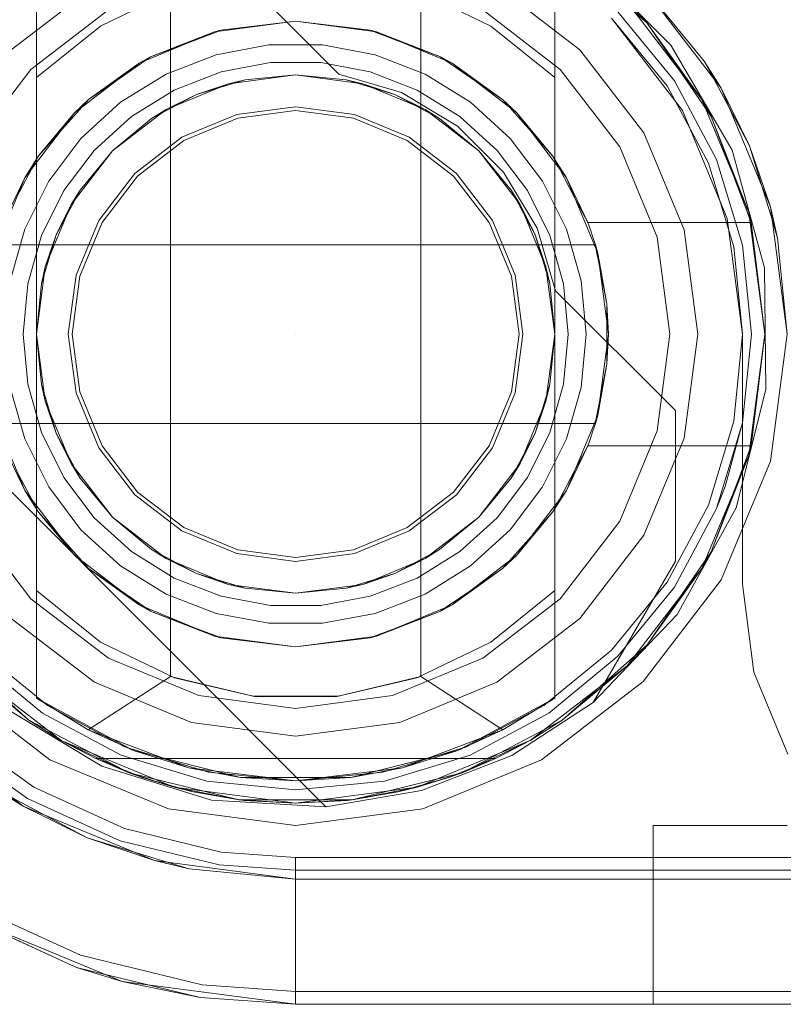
# Model space of a CAD drawing. Extents: x -420 to 300, y 62 to 1112.
# Tile 12 of 256: x -301.395 to -301.224, y 232.122 to 232.343. Entities that reach past the tile are written whole.
import ezdxf

# ---------------------------------------------------------------- set-up
doc = ezdxf.new("R2010")
doc.units = 0
doc.layers.get('0').update_dxf_attribs({"lineweight": 13})
doc.layers.add('ConnectionPoints', color=7, linetype='Continuous', lineweight=50)

# ---------------------------------------------------------------- blocks, each defined once
blk = doc.blocks.new('AutoCAD-Punkt-A06CPV29L0', base_point=(-301.33313, 232.27238))
at = {"color": 0, "lineweight": -2}
blk.add_line((-301.33313, 232.27239), (-301.33313, 232.27239), dxfattribs=at)
blk = doc.blocks.new('Blockreferenz-A06CPV2DL0', base_point=(-301.48312, 232.12239))
at = {"color": 251, "linetype": 'ByBlock', "lineweight": -2, "ltscale": 0.13, "true_color": 0x636363}
for p, q in [((-301.35025, 232.35739), (-301.32345, 232.33059)), ((-301.35025, 232.35739), (-301.32345, 232.33059)), ((-301.24916, 232.33708), (-301.26844, 232.35636)), ((-301.23787, 232.32739), (-301.25535, 232.35017)), ((-301.26242, 232.3431), (-301.24653, 232.32239)), ((-301.24653, 232.32239), (-301.26242, 232.3431)), ((-301.23544, 232.31352), (-301.24916, 232.33708)), ((-301.32345, 232.33059), (-301.30945, 232.32643)), ((-301.32345, 232.33059), (-301.30945, 232.32643)), ((-301.32345, 232.33059), (-301.32345, 232.33059)), ((-301.22688, 232.30086), (-301.23787, 232.32739)), ((-301.30945, 232.32643), (-301.2969, 232.31895)), ((-301.30945, 232.32643), (-301.2969, 232.31895)), ((-301.24653, 232.32239), (-301.23654, 232.29827)), ((-301.23654, 232.29827), (-301.24653, 232.32239)), ((-301.2969, 232.31895), (-301.28657, 232.30863)), ((-301.2969, 232.31895), (-301.28657, 232.30863)), ((-301.22818, 232.28723), (-301.23544, 232.31352)), ((-301.28657, 232.30863), (-301.2791, 232.29608)), ((-301.28657, 232.30863), (-301.2791, 232.29608)), ((-301.22313, 232.27239), (-301.22688, 232.30086)), ((-301.23654, 232.29827), (-301.23313, 232.27239)), ((-301.23313, 232.27239), (-301.23654, 232.29827)), ((-301.2791, 232.29608), (-301.27493, 232.28207)), ((-301.2791, 232.29608), (-301.27493, 232.28207)), ((-301.22787, 232.25996), (-301.22818, 232.28723)), ((-301.27493, 232.28207), (-301.24814, 232.25528)), ((-301.27493, 232.28207), (-301.24814, 232.25528)), ((-301.27493, 232.28207), (-301.27493, 232.28207)), ((-301.32635, 232.16661), (-301.43892, 232.27918)), ((-301.32635, 232.16661), (-301.43892, 232.27918)), ((-301.23313, 232.27239), (-301.23313, 232.21639)), ((-301.23313, 232.21639), (-301.23313, 232.27239)), ((-301.23313, 232.27239), (-301.23313, 232.27239)), ((-301.22688, 232.24392), (-301.22313, 232.27239)), ((-301.23452, 232.23352), (-301.22787, 232.25996)), ((-301.24814, 232.25528), (-301.24814, 232.22159)), ((-301.24814, 232.25528), (-301.24814, 232.22159)), ((-301.24814, 232.25528), (-301.24814, 232.25528)), ((-301.23787, 232.21739), (-301.22688, 232.24392)), ((-301.2477, 232.20964), (-301.23452, 232.23352)), ((-301.24814, 232.22159), (-301.26654, 232.18993)), ((-301.24814, 232.22159), (-301.26654, 232.18993)), ((-301.24814, 232.22159), (-301.24814, 232.22159)), ((-301.25535, 232.19461), (-301.23787, 232.21739)), ((-301.23313, 232.21639), (-301.23054, 232.19672)), ((-301.23054, 232.19672), (-301.23313, 232.21639)), ((-301.23313, 232.21639), (-301.23313, 232.21639)), ((-301.26654, 232.18993), (-301.2477, 232.20964)), ((-301.23054, 232.19672), (-301.22295, 232.17839)), ((-301.22295, 232.17839), (-301.23054, 232.19672)), ((-301.41092, 232.19461), (-301.38813, 232.17713)), ((-301.27813, 232.17713), (-301.25535, 232.19461)), ((-301.37649, 232.17566), (-301.39846, 232.18892)), ((-301.26654, 232.18993), (-301.28473, 232.17809)), ((-301.26654, 232.18993), (-301.28473, 232.17809)), ((-301.26654, 232.18993), (-301.26654, 232.18993)), ((-301.39169, 232.17096), (-301.40983, 232.18388)), ((-301.28473, 232.17809), (-301.30495, 232.17021)), ((-301.28473, 232.17809), (-301.30495, 232.17021)), ((-301.38813, 232.17713), (-301.3616, 232.16614)), ((-301.35197, 232.16808), (-301.37649, 232.17566)), ((-301.30466, 232.16614), (-301.27813, 232.17713)), ((-301.37144, 232.16171), (-301.39169, 232.17096)), ((-301.30495, 232.17021), (-301.32635, 232.16661)), ((-301.30495, 232.17021), (-301.32635, 232.16661)), ((-301.32635, 232.16661), (-301.35197, 232.16808)), ((-301.32635, 232.16661), (-301.32635, 232.16661)), ((-301.3616, 232.16614), (-301.33313, 232.16239)), ((-301.33313, 232.16239), (-301.30466, 232.16614)), ((-301.3498, 232.15646), (-301.37144, 232.16171)), ((-301.33313, 232.15527), (-301.3498, 232.15646)), ((-301.33313, 232.1525), (-301.33313, 232.15527)), ((-299.03313, 232.15527), (-301.33313, 232.15527)), ((-301.33313, 232.14706), (-301.33313, 232.1525)), ((-301.33313, 232.1419), (-301.33313, 232.14706)), ((-301.38125, 232.13337), (-301.40669, 232.14498)), ((-301.40813, 232.14249), (-301.37196, 232.1275)), ((-301.33313, 232.13719), (-301.33313, 232.1419)), ((-301.33313, 232.1331), (-301.33313, 232.13719)), ((-301.35407, 232.12677), (-301.38125, 232.13337)), ((-301.33313, 232.12977), (-301.33313, 232.1331)), ((-301.33313, 232.1273), (-301.33313, 232.12977)), ((-301.37196, 232.1275), (-301.33313, 232.12239)), ((-301.33313, 232.12527), (-301.35407, 232.12677)), ((-301.33313, 232.12578), (-301.33313, 232.1273)), ((-301.33313, 232.12527), (-301.33313, 232.12578)), ((-301.33313, 232.12239), (-301.33313, 232.12527)), ((-299.03313, 232.12527), (-301.33313, 232.12527)), ((-301.33313, 232.12239), (-299.03313, 232.12239))]:
    blk.add_line(p, q, dxfattribs=at)
blk = doc.blocks.new('Blockreferenz-A06CPV2HL0', base_point=(-301.44815, 231.95999))
at = {"color": 0, "linetype": 'ByBlock', "lineweight": -2, "ltscale": 0.13}
for p, q in [((-301.27344, 232.35877), (-301.25448, 232.34196)), ((-301.25448, 232.34196), (-301.27344, 232.35877)), ((-301.39113, 232.35385), (-301.39113, 232.32979)), ((-301.39113, 232.19093), (-301.39113, 232.35385)), ((-301.27513, 232.32979), (-301.27513, 232.35385)), ((-301.27513, 232.35385), (-301.27513, 232.19093)), ((-301.36026, 232.34935), (-301.37681, 232.34132)), ((-301.28946, 232.34132), (-301.30601, 232.34935)), ((-301.36113, 232.34904), (-301.36113, 232.19575)), ((-301.30513, 232.19575), (-301.30513, 232.34904)), ((-301.25448, 232.34196), (-301.25889, 232.34664)), ((-301.25448, 232.34196), (-301.25889, 232.34664)), ((-301.25889, 232.34664), (-301.2422, 232.32489)), ((-301.2422, 232.32489), (-301.25889, 232.34664)), ((-301.37681, 232.34132), (-301.39113, 232.32979)), ((-301.35125, 232.34001), (-301.33313, 232.34239)), ((-301.33313, 232.34239), (-301.34985, 232.34037)), ((-301.33313, 232.34239), (-301.31502, 232.34001)), ((-301.31642, 232.34037), (-301.33313, 232.34239)), ((-301.27513, 232.32979), (-301.28946, 232.34132)), ((-301.2422, 232.32489), (-301.25448, 232.34196)), ((-301.25448, 232.34196), (-301.24011, 232.32109)), ((-301.2422, 232.32489), (-301.25448, 232.34196)), ((-301.24011, 232.32109), (-301.25448, 232.34196)), ((-301.36813, 232.33301), (-301.35125, 232.34001)), ((-301.35125, 232.34001), (-301.3656, 232.33441)), ((-301.35599, 232.33804), (-301.35056, 232.3401)), ((-301.34985, 232.34037), (-301.35125, 232.34001)), ((-301.35056, 232.3401), (-301.34985, 232.34037)), ((-301.31642, 232.34037), (-301.31571, 232.3401)), ((-301.31502, 232.34001), (-301.31642, 232.34037)), ((-301.31571, 232.3401), (-301.31027, 232.33804)), ((-301.31502, 232.34001), (-301.29813, 232.33301)), ((-301.30067, 232.33441), (-301.31502, 232.34001)), ((-301.3656, 232.33441), (-301.35599, 232.33804)), ((-301.33913, 232.33711), (-301.35092, 232.33491)), ((-301.32714, 232.33711), (-301.33913, 232.33711)), ((-301.31535, 232.33491), (-301.32714, 232.33711)), ((-301.31027, 232.33804), (-301.30067, 232.33441)), ((-301.3656, 232.33441), (-301.36813, 232.33301)), ((-301.36686, 232.33354), (-301.3656, 232.33441)), ((-301.35092, 232.33491), (-301.36211, 232.33058)), ((-301.30416, 232.33058), (-301.31535, 232.33491)), ((-301.30067, 232.33441), (-301.29941, 232.33354)), ((-301.29813, 232.33301), (-301.30067, 232.33441)), ((-301.38263, 232.32189), (-301.36813, 232.33301)), ((-301.36813, 232.33301), (-301.37947, 232.32486)), ((-301.37257, 232.32961), (-301.36686, 232.33354)), ((-301.34983, 232.33106), (-301.33876, 232.33313)), ((-301.34983, 232.33106), (-301.33876, 232.33313)), ((-301.33876, 232.33313), (-301.32751, 232.33313)), ((-301.33876, 232.33313), (-301.32751, 232.33313)), ((-301.32751, 232.33313), (-301.31644, 232.33106)), ((-301.32751, 232.33313), (-301.31644, 232.33106)), ((-301.29941, 232.33354), (-301.2937, 232.32961)), ((-301.29813, 232.33301), (-301.28364, 232.32189)), ((-301.2868, 232.32486), (-301.29813, 232.33301)), ((-301.39113, 232.32979), (-301.39113, 232.29459)), ((-301.37947, 232.32486), (-301.37257, 232.32961)), ((-301.36211, 232.33058), (-301.37231, 232.32426)), ((-301.36032, 232.327), (-301.34983, 232.33106)), ((-301.36032, 232.327), (-301.34983, 232.33106)), ((-301.34815, 232.32842), (-301.33313, 232.33039)), ((-301.34815, 232.32842), (-301.33313, 232.33039)), ((-301.34815, 232.32842), (-301.33313, 232.33039)), ((-301.33313, 232.33039), (-301.34445, 232.32928)), ((-301.34445, 232.32928), (-301.33313, 232.33039)), ((-301.33313, 232.33039), (-301.31812, 232.32842)), ((-301.32182, 232.32928), (-301.33313, 232.33039)), ((-301.33313, 232.33039), (-301.32182, 232.32928)), ((-301.33313, 232.33039), (-301.31812, 232.32842)), ((-301.33313, 232.33039), (-301.31812, 232.32842)), ((-301.31644, 232.33106), (-301.30594, 232.327)), ((-301.31644, 232.33106), (-301.30594, 232.327)), ((-301.29396, 232.32426), (-301.30416, 232.33058)), ((-301.2937, 232.32961), (-301.2868, 232.32486)), ((-301.27513, 232.27239), (-301.27513, 232.32979)), ((-301.36213, 232.32262), (-301.34815, 232.32842)), ((-301.36213, 232.32262), (-301.34815, 232.32842)), ((-301.36213, 232.32262), (-301.34815, 232.32842)), ((-301.35533, 232.32598), (-301.34445, 232.32928)), ((-301.34815, 232.32842), (-301.35533, 232.32598)), ((-301.34445, 232.32928), (-301.34815, 232.32842)), ((-301.31812, 232.32842), (-301.32182, 232.32928)), ((-301.32182, 232.32928), (-301.31094, 232.32598)), ((-301.31094, 232.32598), (-301.31812, 232.32842)), ((-301.31812, 232.32842), (-301.30413, 232.32262)), ((-301.31812, 232.32842), (-301.30413, 232.32262)), ((-301.31812, 232.32842), (-301.30413, 232.32262)), ((-301.36989, 232.32107), (-301.36032, 232.327)), ((-301.36989, 232.32107), (-301.36032, 232.327)), ((-301.36536, 232.32062), (-301.35533, 232.32598)), ((-301.35533, 232.32598), (-301.36213, 232.32262)), ((-301.30413, 232.32262), (-301.31094, 232.32598)), ((-301.31094, 232.32598), (-301.30091, 232.32062)), ((-301.30594, 232.327), (-301.29637, 232.32107)), ((-301.30594, 232.327), (-301.29637, 232.32107)), ((-301.3859, 232.31763), (-301.381, 232.32314)), ((-301.37947, 232.32486), (-301.38263, 232.32189)), ((-301.37231, 232.32426), (-301.38117, 232.31618)), ((-301.381, 232.32314), (-301.37947, 232.32486)), ((-301.2851, 232.31618), (-301.29396, 232.32426)), ((-301.2868, 232.32486), (-301.28527, 232.32314)), ((-301.28364, 232.32189), (-301.2868, 232.32486)), ((-301.28527, 232.32314), (-301.28037, 232.31763)), ((-301.24011, 232.32109), (-301.2422, 232.32489)), ((-301.2422, 232.32489), (-301.23171, 232.29957)), ((-301.24011, 232.32109), (-301.2422, 232.32489)), ((-301.23171, 232.29957), (-301.2422, 232.32489)), ((-301.39376, 232.30739), (-301.38263, 232.32189)), ((-301.38263, 232.32189), (-301.39066, 232.31228)), ((-301.37821, 232.31349), (-301.36989, 232.32107)), ((-301.37821, 232.31349), (-301.36989, 232.32107)), ((-301.37415, 232.3134), (-301.36213, 232.32262)), ((-301.37415, 232.3134), (-301.36213, 232.32262)), ((-301.37415, 232.3134), (-301.36213, 232.32262)), ((-301.36213, 232.32262), (-301.36536, 232.32062)), ((-301.30091, 232.32062), (-301.30413, 232.32262)), ((-301.30413, 232.32262), (-301.29212, 232.3134)), ((-301.30413, 232.32262), (-301.29212, 232.3134)), ((-301.30413, 232.32262), (-301.29212, 232.3134)), ((-301.29637, 232.32107), (-301.28805, 232.31349)), ((-301.29637, 232.32107), (-301.28805, 232.31349)), ((-301.28364, 232.32189), (-301.27251, 232.30739)), ((-301.27561, 232.31228), (-301.28364, 232.32189)), ((-301.23171, 232.29957), (-301.24011, 232.32109)), ((-301.24011, 232.32109), (-301.23115, 232.29739)), ((-301.23171, 232.29957), (-301.24011, 232.32109)), ((-301.23115, 232.29739), (-301.24011, 232.32109)), ((-301.36536, 232.32062), (-301.37415, 232.3134)), ((-301.37415, 232.3134), (-301.36536, 232.32062)), ((-301.29212, 232.3134), (-301.30091, 232.32062)), ((-301.30091, 232.32062), (-301.29212, 232.3134)), ((-301.39066, 232.31228), (-301.3859, 232.31763)), ((-301.28037, 232.31763), (-301.27561, 232.31228)), ((-301.38117, 232.31618), (-301.3884, 232.30661)), ((-301.27787, 232.30661), (-301.2851, 232.31618)), ((-301.39066, 232.31228), (-301.39376, 232.30739)), ((-301.3921, 232.30956), (-301.39066, 232.31228)), ((-301.385, 232.3045), (-301.37821, 232.31349)), ((-301.385, 232.3045), (-301.37821, 232.31349)), ((-301.38336, 232.30139), (-301.37415, 232.3134)), ((-301.38336, 232.30139), (-301.37415, 232.3134)), ((-301.38336, 232.30139), (-301.37415, 232.3134)), ((-301.37415, 232.3134), (-301.38136, 232.30461)), ((-301.38136, 232.30461), (-301.37415, 232.3134)), ((-301.29212, 232.3134), (-301.2829, 232.30139)), ((-301.28491, 232.30461), (-301.29212, 232.3134)), ((-301.29212, 232.3134), (-301.28491, 232.30461)), ((-301.29212, 232.3134), (-301.2829, 232.30139)), ((-301.29212, 232.3134), (-301.2829, 232.30139)), ((-301.28805, 232.31349), (-301.28127, 232.3045)), ((-301.28805, 232.31349), (-301.28127, 232.3045)), ((-301.27561, 232.31228), (-301.27417, 232.30956)), ((-301.27251, 232.30739), (-301.27561, 232.31228)), ((-301.39564, 232.30284), (-301.3921, 232.30956)), ((-301.27417, 232.30956), (-301.27063, 232.30284)), ((-301.40075, 232.29051), (-301.39376, 232.30739)), ((-301.39376, 232.30739), (-301.39852, 232.29739)), ((-301.3884, 232.30661), (-301.39374, 232.29587)), ((-301.27252, 232.29587), (-301.27787, 232.30661)), ((-301.27251, 232.30739), (-301.26552, 232.29051)), ((-301.26775, 232.29739), (-301.27251, 232.30739)), ((-301.39001, 232.29443), (-301.385, 232.3045)), ((-301.39001, 232.29443), (-301.385, 232.3045)), ((-301.38672, 232.29459), (-301.38136, 232.30461)), ((-301.38136, 232.30461), (-301.38336, 232.30139)), ((-301.2829, 232.30139), (-301.28491, 232.30461)), ((-301.28491, 232.30461), (-301.27955, 232.29459)), ((-301.28127, 232.3045), (-301.27625, 232.29443)), ((-301.28127, 232.3045), (-301.27625, 232.29443)), ((-301.38916, 232.2874), (-301.38336, 232.30139)), ((-301.38916, 232.2874), (-301.38336, 232.30139)), ((-301.38916, 232.2874), (-301.38336, 232.30139)), ((-301.38336, 232.30139), (-301.38672, 232.29459)), ((-301.27955, 232.29459), (-301.2829, 232.30139)), ((-301.2829, 232.30139), (-301.27711, 232.2874)), ((-301.2829, 232.30139), (-301.27711, 232.2874)), ((-301.2829, 232.30139), (-301.27711, 232.2874)), ((-301.27063, 232.30284), (-301.26775, 232.29739)), ((-301.23115, 232.29739), (-301.23171, 232.29957)), ((-301.23115, 232.29739), (-301.23171, 232.29957)), ((-301.23171, 232.29957), (-301.22813, 232.27239)), ((-301.22813, 232.27239), (-301.23171, 232.29957)), ((-301.26714, 232.29574), (-301.26775, 232.29739)), ((-301.26775, 232.29739), (-301.23115, 232.29739)), ((-301.26775, 232.29739), (-301.23115, 232.29739)), ((-301.26775, 232.29739), (-301.26775, 232.29739)), ((-301.22813, 232.27239), (-301.23115, 232.29739)), ((-301.23115, 232.29739), (-301.23115, 232.29739)), ((-301.39374, 232.29587), (-301.39703, 232.28434)), ((-301.3931, 232.2836), (-301.39001, 232.29443)), ((-301.3931, 232.2836), (-301.39001, 232.29443)), ((-301.39113, 232.29459), (-301.39113, 232.28371)), ((-301.39002, 232.28371), (-301.38672, 232.29459)), ((-301.38672, 232.29459), (-301.38916, 232.2874)), ((-301.27711, 232.2874), (-301.27955, 232.29459)), ((-301.27955, 232.29459), (-301.27625, 232.28371)), ((-301.27625, 232.29443), (-301.27317, 232.2836)), ((-301.27625, 232.29443), (-301.27317, 232.2836)), ((-301.26924, 232.28434), (-301.27252, 232.29587)), ((-301.26658, 232.29407), (-301.26714, 232.29574)), ((-301.26605, 232.29239), (-301.40022, 232.29239)), ((-301.39997, 232.29239), (-301.2663, 232.29239)), ((-301.26605, 232.29239), (-301.26658, 232.29407)), ((-301.2663, 232.29239), (-301.26605, 232.29239)), ((-301.26346, 232.27914), (-301.26605, 232.29239)), ((-301.26605, 232.29239), (-301.26583, 232.29126)), ((-301.26552, 232.29051), (-301.26605, 232.29239)), ((-301.26605, 232.29239), (-301.26605, 232.29239)), ((-301.26583, 232.29126), (-301.26518, 232.28794)), ((-301.26552, 232.29051), (-301.26313, 232.27239)), ((-301.26346, 232.27914), (-301.26552, 232.29051)), ((-301.26518, 232.28794), (-301.26346, 232.27914)), ((-301.39113, 232.27239), (-301.38916, 232.2874)), ((-301.39113, 232.27239), (-301.38916, 232.2874)), ((-301.39113, 232.27239), (-301.38916, 232.2874)), ((-301.38916, 232.2874), (-301.39002, 232.28371)), ((-301.27625, 232.28371), (-301.27711, 232.2874)), ((-301.27711, 232.2874), (-301.27513, 232.27239)), ((-301.27711, 232.2874), (-301.27513, 232.27239)), ((-301.27711, 232.2874), (-301.27513, 232.27239)), ((-301.39413, 232.27239), (-301.3931, 232.2836)), ((-301.39413, 232.27239), (-301.3931, 232.2836)), ((-301.39002, 232.28371), (-301.39113, 232.27239)), ((-301.39113, 232.27239), (-301.39002, 232.28371)), ((-301.39113, 232.28371), (-301.39113, 232.27239)), ((-301.27513, 232.27239), (-301.27625, 232.28371)), ((-301.27625, 232.28371), (-301.27513, 232.27239)), ((-301.27317, 232.2836), (-301.27213, 232.27239)), ((-301.27317, 232.2836), (-301.27213, 232.27239)), ((-301.26813, 232.27239), (-301.26924, 232.28434)), ((-301.26346, 232.27487), (-301.26346, 232.27914)), ((-301.26313, 232.27239), (-301.26346, 232.27914)), ((-301.26346, 232.26991), (-301.26346, 232.27487)), ((-301.3931, 232.26118), (-301.39413, 232.27239)), ((-301.3931, 232.26118), (-301.39413, 232.27239)), ((-301.38916, 232.25738), (-301.39113, 232.27239)), ((-301.39113, 232.27239), (-301.39002, 232.26108)), ((-301.38916, 232.25738), (-301.39113, 232.27239)), ((-301.39113, 232.27239), (-301.39113, 232.21499)), ((-301.39002, 232.26108), (-301.39113, 232.27239)), ((-301.38916, 232.25738), (-301.39113, 232.27239)), ((-301.27513, 232.27239), (-301.27711, 232.25738)), ((-301.27513, 232.27239), (-301.27711, 232.25738)), ((-301.27513, 232.27239), (-301.27711, 232.25738)), ((-301.27625, 232.26108), (-301.27513, 232.27239)), ((-301.27513, 232.27239), (-301.27625, 232.26108)), ((-301.27513, 232.26108), (-301.27513, 232.27239)), ((-301.27213, 232.27239), (-301.27317, 232.26118)), ((-301.27213, 232.27239), (-301.27317, 232.26118)), ((-301.26924, 232.26045), (-301.26813, 232.27239)), ((-301.26313, 232.27239), (-301.26552, 232.25427)), ((-301.26346, 232.26564), (-301.26313, 232.27239)), ((-301.22813, 232.27239), (-301.23171, 232.24522)), ((-301.23171, 232.24522), (-301.22813, 232.27239)), ((-301.23115, 232.24739), (-301.22813, 232.27239)), ((-301.26346, 232.26564), (-301.26346, 232.26991)), ((-301.26605, 232.25239), (-301.26346, 232.26564)), ((-301.26552, 232.25427), (-301.26346, 232.26564)), ((-301.26346, 232.26564), (-301.26518, 232.25685)), ((-301.39001, 232.25036), (-301.3931, 232.26118)), ((-301.39001, 232.25036), (-301.3931, 232.26118)), ((-301.27317, 232.26118), (-301.27625, 232.25036)), ((-301.27317, 232.26118), (-301.27625, 232.25036)), ((-301.39703, 232.26045), (-301.39374, 232.24891)), ((-301.39002, 232.26108), (-301.38916, 232.25738)), ((-301.38672, 232.2502), (-301.39002, 232.26108)), ((-301.27625, 232.26108), (-301.27955, 232.2502)), ((-301.27711, 232.25738), (-301.27625, 232.26108)), ((-301.27513, 232.2502), (-301.27513, 232.26108)), ((-301.27252, 232.24891), (-301.26924, 232.26045)), ((-301.38336, 232.24339), (-301.38916, 232.25738)), ((-301.38916, 232.25738), (-301.38672, 232.2502)), ((-301.38336, 232.24339), (-301.38916, 232.25738)), ((-301.38336, 232.24339), (-301.38916, 232.25738)), ((-301.27711, 232.25738), (-301.2829, 232.24339)), ((-301.27711, 232.25738), (-301.2829, 232.24339)), ((-301.27711, 232.25738), (-301.2829, 232.24339)), ((-301.27955, 232.2502), (-301.27711, 232.25738)), ((-301.26518, 232.25685), (-301.26583, 232.25352)), ((-301.39376, 232.23739), (-301.40075, 232.25427)), ((-301.40022, 232.25239), (-301.26605, 232.25239)), ((-301.2663, 232.25239), (-301.39997, 232.25239)), ((-301.26552, 232.25427), (-301.27251, 232.23739)), ((-301.26658, 232.25071), (-301.26605, 232.25239)), ((-301.26605, 232.25239), (-301.2663, 232.25239)), ((-301.26605, 232.25239), (-301.26552, 232.25427)), ((-301.26583, 232.25352), (-301.26605, 232.25239)), ((-301.26605, 232.25239), (-301.26605, 232.25239)), ((-301.385, 232.24028), (-301.39001, 232.25036)), ((-301.385, 232.24028), (-301.39001, 232.25036)), ((-301.38672, 232.2502), (-301.38336, 232.24339)), ((-301.38136, 232.24017), (-301.38672, 232.2502)), ((-301.27955, 232.2502), (-301.28491, 232.24017)), ((-301.2829, 232.24339), (-301.27955, 232.2502)), ((-301.27625, 232.25036), (-301.28127, 232.24028)), ((-301.27625, 232.25036), (-301.28127, 232.24028)), ((-301.27513, 232.21499), (-301.27513, 232.2502)), ((-301.26714, 232.24904), (-301.26658, 232.25071)), ((-301.39374, 232.24891), (-301.3884, 232.23817)), ((-301.27787, 232.23817), (-301.27252, 232.24891)), ((-301.26775, 232.24739), (-301.26714, 232.24904)), ((-301.39852, 232.24739), (-301.39376, 232.23739)), ((-301.27251, 232.23739), (-301.26775, 232.24739)), ((-301.26775, 232.24739), (-301.27063, 232.24194)), ((-301.23115, 232.24739), (-301.26775, 232.24739)), ((-301.26775, 232.24739), (-301.23115, 232.24739)), ((-301.26775, 232.24739), (-301.26775, 232.24739)), ((-301.23115, 232.24739), (-301.24011, 232.22369)), ((-301.24011, 232.22369), (-301.23115, 232.24739)), ((-301.23171, 232.24522), (-301.23115, 232.24739)), ((-301.23171, 232.24522), (-301.23115, 232.24739)), ((-301.23115, 232.24739), (-301.23115, 232.24739)), ((-301.23171, 232.24522), (-301.2422, 232.21989)), ((-301.2422, 232.21989), (-301.23171, 232.24522)), ((-301.24011, 232.22369), (-301.23171, 232.24522)), ((-301.24011, 232.22369), (-301.23171, 232.24522)), ((-301.3921, 232.23523), (-301.39564, 232.24194)), ((-301.37415, 232.23138), (-301.38336, 232.24339)), ((-301.38336, 232.24339), (-301.38136, 232.24017)), ((-301.37415, 232.23138), (-301.38336, 232.24339)), ((-301.37415, 232.23138), (-301.38336, 232.24339)), ((-301.2829, 232.24339), (-301.29212, 232.23138)), ((-301.2829, 232.24339), (-301.29212, 232.23138)), ((-301.2829, 232.24339), (-301.29212, 232.23138)), ((-301.28491, 232.24017), (-301.2829, 232.24339)), ((-301.27063, 232.24194), (-301.27417, 232.23523)), ((-301.37821, 232.2313), (-301.385, 232.24028)), ((-301.37821, 232.2313), (-301.385, 232.24028)), ((-301.38136, 232.24017), (-301.37415, 232.23138)), ((-301.37415, 232.23138), (-301.38136, 232.24017)), ((-301.29212, 232.23138), (-301.28491, 232.24017)), ((-301.28491, 232.24017), (-301.29212, 232.23138)), ((-301.28127, 232.24028), (-301.28805, 232.2313)), ((-301.28127, 232.24028), (-301.28805, 232.2313)), ((-301.38263, 232.22289), (-301.39376, 232.23739)), ((-301.39376, 232.23739), (-301.39066, 232.2325)), ((-301.3884, 232.23817), (-301.38117, 232.2286)), ((-301.2851, 232.2286), (-301.27787, 232.23817)), ((-301.27251, 232.23739), (-301.28364, 232.22289)), ((-301.27561, 232.2325), (-301.27251, 232.23739)), ((-301.39066, 232.2325), (-301.3921, 232.23523)), ((-301.27417, 232.23523), (-301.27561, 232.2325)), ((-301.3859, 232.22715), (-301.39066, 232.2325)), ((-301.39066, 232.2325), (-301.38263, 232.22289)), ((-301.28364, 232.22289), (-301.27561, 232.2325)), ((-301.27561, 232.2325), (-301.28037, 232.22715)), ((-301.36989, 232.22371), (-301.37821, 232.2313)), ((-301.36989, 232.22371), (-301.37821, 232.2313)), ((-301.37415, 232.23138), (-301.36536, 232.22417)), ((-301.36213, 232.22216), (-301.37415, 232.23138)), ((-301.36213, 232.22216), (-301.37415, 232.23138)), ((-301.36536, 232.22417), (-301.37415, 232.23138)), ((-301.36213, 232.22216), (-301.37415, 232.23138)), ((-301.29212, 232.23138), (-301.30413, 232.22216)), ((-301.29212, 232.23138), (-301.30413, 232.22216)), ((-301.29212, 232.23138), (-301.30413, 232.22216)), ((-301.30091, 232.22417), (-301.29212, 232.23138)), ((-301.29212, 232.23138), (-301.30091, 232.22417)), ((-301.28805, 232.2313), (-301.29637, 232.22371)), ((-301.28805, 232.2313), (-301.29637, 232.22371)), ((-301.38117, 232.2286), (-301.37231, 232.22052)), ((-301.29396, 232.22052), (-301.2851, 232.2286)), ((-301.381, 232.22164), (-301.3859, 232.22715)), ((-301.28037, 232.22715), (-301.28527, 232.22164)), ((-301.36032, 232.21779), (-301.36989, 232.22371)), ((-301.36032, 232.21779), (-301.36989, 232.22371)), ((-301.36536, 232.22417), (-301.36213, 232.22216)), ((-301.35533, 232.21881), (-301.36536, 232.22417)), ((-301.30091, 232.22417), (-301.31094, 232.21881)), ((-301.29637, 232.22371), (-301.30594, 232.21779)), ((-301.29637, 232.22371), (-301.30594, 232.21779)), ((-301.30413, 232.22216), (-301.30091, 232.22417)), ((-301.24011, 232.22369), (-301.25448, 232.20283)), ((-301.25448, 232.20283), (-301.24011, 232.22369)), ((-301.2422, 232.21989), (-301.24011, 232.22369)), ((-301.2422, 232.21989), (-301.24011, 232.22369)), ((-301.36813, 232.21177), (-301.38263, 232.22289)), ((-301.38263, 232.22289), (-301.37947, 232.21992)), ((-301.37947, 232.21992), (-301.381, 232.22164)), ((-301.34815, 232.21637), (-301.36213, 232.22216)), ((-301.36213, 232.22216), (-301.35533, 232.21881)), ((-301.34815, 232.21637), (-301.36213, 232.22216)), ((-301.34815, 232.21637), (-301.36213, 232.22216)), ((-301.30413, 232.22216), (-301.31812, 232.21637)), ((-301.30413, 232.22216), (-301.31812, 232.21637)), ((-301.30413, 232.22216), (-301.31812, 232.21637)), ((-301.31094, 232.21881), (-301.30413, 232.22216)), ((-301.28364, 232.22289), (-301.29813, 232.21177)), ((-301.2868, 232.21992), (-301.28364, 232.22289)), ((-301.28527, 232.22164), (-301.2868, 232.21992)), ((-301.37257, 232.21517), (-301.37947, 232.21992)), ((-301.37947, 232.21992), (-301.36813, 232.21177)), ((-301.37231, 232.22052), (-301.36211, 232.21421)), ((-301.30416, 232.21421), (-301.29396, 232.22052)), ((-301.29813, 232.21177), (-301.2868, 232.21992)), ((-301.2868, 232.21992), (-301.2937, 232.21517)), ((-301.2422, 232.21989), (-301.25889, 232.19815)), ((-301.25889, 232.19815), (-301.2422, 232.21989)), ((-301.25448, 232.20283), (-301.2422, 232.21989)), ((-301.25448, 232.20283), (-301.2422, 232.21989)), ((-301.34983, 232.21372), (-301.36032, 232.21779)), ((-301.34983, 232.21372), (-301.36032, 232.21779)), ((-301.35533, 232.21881), (-301.34815, 232.21637)), ((-301.34445, 232.21551), (-301.35533, 232.21881)), ((-301.31094, 232.21881), (-301.32182, 232.21551)), ((-301.31812, 232.21637), (-301.31094, 232.21881)), ((-301.30594, 232.21779), (-301.31644, 232.21372)), ((-301.30594, 232.21779), (-301.31644, 232.21372)), ((-301.39113, 232.21499), (-301.39113, 232.19093)), ((-301.37681, 232.20346), (-301.39113, 232.21499)), ((-301.36686, 232.21124), (-301.37257, 232.21517)), ((-301.33313, 232.21439), (-301.34815, 232.21637)), ((-301.34815, 232.21637), (-301.34445, 232.21551)), ((-301.33313, 232.21439), (-301.34815, 232.21637)), ((-301.33313, 232.21439), (-301.34815, 232.21637)), ((-301.34445, 232.21551), (-301.33313, 232.21439)), ((-301.33313, 232.21439), (-301.34445, 232.21551)), ((-301.31812, 232.21637), (-301.33313, 232.21439)), ((-301.31812, 232.21637), (-301.33313, 232.21439)), ((-301.31812, 232.21637), (-301.33313, 232.21439)), ((-301.33313, 232.21439), (-301.32182, 232.21551)), ((-301.32182, 232.21551), (-301.33313, 232.21439)), ((-301.32182, 232.21551), (-301.31812, 232.21637)), ((-301.2937, 232.21517), (-301.29941, 232.21124)), ((-301.27513, 232.21499), (-301.28946, 232.20346)), ((-301.27513, 232.19093), (-301.27513, 232.21499)), ((-301.36211, 232.21421), (-301.35092, 232.20987)), ((-301.33876, 232.21165), (-301.34983, 232.21372)), ((-301.33876, 232.21165), (-301.34983, 232.21372)), ((-301.31644, 232.21372), (-301.32751, 232.21165)), ((-301.31644, 232.21372), (-301.32751, 232.21165)), ((-301.31535, 232.20987), (-301.30416, 232.21421)), ((-301.35125, 232.20478), (-301.36813, 232.21177)), ((-301.36813, 232.21177), (-301.3656, 232.21037)), ((-301.3656, 232.21037), (-301.36686, 232.21124)), ((-301.32751, 232.21165), (-301.33876, 232.21165)), ((-301.32751, 232.21165), (-301.33876, 232.21165)), ((-301.29813, 232.21177), (-301.31502, 232.20478)), ((-301.30067, 232.21037), (-301.29813, 232.21177)), ((-301.29941, 232.21124), (-301.30067, 232.21037)), ((-301.35599, 232.20674), (-301.3656, 232.21037)), ((-301.3656, 232.21037), (-301.35125, 232.20478)), ((-301.35092, 232.20987), (-301.33913, 232.20767)), ((-301.32714, 232.20767), (-301.31535, 232.20987)), ((-301.31502, 232.20478), (-301.30067, 232.21037)), ((-301.30067, 232.21037), (-301.31027, 232.20674)), ((-301.35056, 232.20469), (-301.35599, 232.20674)), ((-301.33913, 232.20767), (-301.32714, 232.20767)), ((-301.31027, 232.20674), (-301.31571, 232.20469)), ((-301.33313, 232.20239), (-301.35125, 232.20478)), ((-301.35125, 232.20478), (-301.34985, 232.20442)), ((-301.34985, 232.20442), (-301.35056, 232.20469)), ((-301.34985, 232.20442), (-301.33313, 232.20239)), ((-301.31502, 232.20478), (-301.33313, 232.20239)), ((-301.33313, 232.20239), (-301.31642, 232.20442)), ((-301.31642, 232.20442), (-301.31502, 232.20478)), ((-301.31571, 232.20469), (-301.31642, 232.20442)), ((-301.39283, 232.18601), (-301.41178, 232.20283)), ((-301.41178, 232.20283), (-301.39283, 232.18601)), ((-301.36026, 232.19543), (-301.37681, 232.20346)), ((-301.28946, 232.20346), (-301.30601, 232.19543)), ((-301.25448, 232.20283), (-301.27344, 232.18601)), ((-301.27344, 232.18601), (-301.25448, 232.20283)), ((-301.25889, 232.19815), (-301.25448, 232.20283)), ((-301.25889, 232.19815), (-301.25448, 232.20283)), ((-301.40738, 232.19815), (-301.39283, 232.18601)), ((-301.38563, 232.18146), (-301.40738, 232.19815)), ((-301.40738, 232.19815), (-301.39283, 232.18601)), ((-301.40738, 232.19815), (-301.38563, 232.18146)), ((-301.25889, 232.19815), (-301.28063, 232.18146)), ((-301.28063, 232.18146), (-301.25889, 232.19815)), ((-301.27344, 232.18601), (-301.25889, 232.19815)), ((-301.27344, 232.18601), (-301.25889, 232.19815)), ((-301.36113, 232.19575), (-301.37953, 232.18381)), ((-301.34264, 232.19135), (-301.36113, 232.19575)), ((-301.34233, 232.19131), (-301.36026, 232.19543)), ((-301.30601, 232.19543), (-301.32394, 232.19131)), ((-301.30513, 232.19575), (-301.32363, 232.19135)), ((-301.28673, 232.18381), (-301.30513, 232.19575)), ((-301.39113, 232.19093), (-301.37953, 232.18381)), ((-301.36941, 232.1792), (-301.39113, 232.19093)), ((-301.37953, 232.18381), (-301.39113, 232.19093)), ((-301.39113, 232.19093), (-301.39113, 232.19093)), ((-301.32363, 232.19135), (-301.34264, 232.19135)), ((-301.32394, 232.19131), (-301.34233, 232.19131)), ((-301.27513, 232.19093), (-301.29686, 232.1792)), ((-301.28673, 232.18381), (-301.27513, 232.19093)), ((-301.27513, 232.19093), (-301.28673, 232.18381)), ((-301.27513, 232.19093), (-301.27513, 232.19093)), ((-301.39283, 232.18601), (-301.38563, 232.18146)), ((-301.3704, 232.17423), (-301.39283, 232.18601)), ((-301.39283, 232.18601), (-301.38563, 232.18146)), ((-301.39283, 232.18601), (-301.3704, 232.17423)), ((-301.27344, 232.18601), (-301.29587, 232.17423)), ((-301.29587, 232.17423), (-301.27344, 232.18601)), ((-301.28063, 232.18146), (-301.27344, 232.18601)), ((-301.28063, 232.18146), (-301.27344, 232.18601)), ((-301.37953, 232.18381), (-301.36941, 232.1792)), ((-301.37953, 232.18381), (-301.35703, 232.17529)), ((-301.30924, 232.17529), (-301.28673, 232.18381)), ((-301.29686, 232.1792), (-301.28673, 232.18381)), ((-301.38563, 232.18146), (-301.37786, 232.17739)), ((-301.36031, 232.17097), (-301.38563, 232.18146)), ((-301.38563, 232.18146), (-301.3704, 232.17423)), ((-301.38563, 232.18146), (-301.36031, 232.17097)), ((-301.28063, 232.18146), (-301.30596, 232.17097)), ((-301.30596, 232.17097), (-301.28063, 232.18146)), ((-301.29587, 232.17423), (-301.28063, 232.18146)), ((-301.28841, 232.17739), (-301.28063, 232.18146)), ((-301.34548, 232.17316), (-301.36941, 232.1792)), ((-301.36941, 232.1792), (-301.35703, 232.17529)), ((-301.29686, 232.1792), (-301.32079, 232.17316)), ((-301.30924, 232.17529), (-301.29686, 232.1792)), ((-301.37786, 232.17739), (-301.3704, 232.17423)), ((-301.37786, 232.17739), (-301.36716, 232.17306)), ((-301.28841, 232.17739), (-301.37786, 232.17739)), ((-301.37786, 232.17739), (-301.37786, 232.17739)), ((-301.37786, 232.17739), (-301.36716, 232.17306)), ((-301.28841, 232.17739), (-301.37786, 232.17739)), ((-301.35703, 232.17529), (-301.34548, 232.17316)), ((-301.35703, 232.17529), (-301.33313, 232.17239)), ((-301.33313, 232.17239), (-301.30924, 232.17529)), ((-301.32079, 232.17316), (-301.30924, 232.17529)), ((-301.29911, 232.17306), (-301.28841, 232.17739)), ((-301.29911, 232.17306), (-301.28841, 232.17739)), ((-301.29587, 232.17423), (-301.28841, 232.17739)), ((-301.28841, 232.17739), (-301.28841, 232.17739)), ((-301.3704, 232.17423), (-301.36716, 232.17306)), ((-301.3458, 232.16816), (-301.3704, 232.17423)), ((-301.3704, 232.17423), (-301.36031, 232.17097)), ((-301.3704, 232.17423), (-301.3458, 232.16816)), ((-301.36716, 232.17306), (-301.36413, 232.1722)), ((-301.36716, 232.17306), (-301.36031, 232.17097)), ((-301.35605, 232.16992), (-301.36716, 232.17306)), ((-301.32079, 232.17316), (-301.34548, 232.17316)), ((-301.34548, 232.17316), (-301.33313, 232.17239)), ((-301.33313, 232.17239), (-301.32079, 232.17316)), ((-301.29587, 232.17423), (-301.32047, 232.16816)), ((-301.32047, 232.16816), (-301.29587, 232.17423)), ((-301.29911, 232.17306), (-301.31022, 232.16992)), ((-301.30596, 232.17097), (-301.29587, 232.17423)), ((-301.30596, 232.17097), (-301.29911, 232.17306)), ((-301.30214, 232.1722), (-301.29911, 232.17306)), ((-301.29911, 232.17306), (-301.29587, 232.17423)), ((-301.36413, 232.1722), (-301.35855, 232.17063)), ((-301.36031, 232.17097), (-301.35605, 232.16992)), ((-301.33313, 232.16739), (-301.36031, 232.17097)), ((-301.36031, 232.17097), (-301.3458, 232.16816)), ((-301.36031, 232.17097), (-301.33313, 232.16739)), ((-301.30596, 232.17097), (-301.33313, 232.16739)), ((-301.33313, 232.16739), (-301.30596, 232.17097)), ((-301.32047, 232.16816), (-301.30596, 232.17097)), ((-301.31022, 232.16992), (-301.30596, 232.17097)), ((-301.30772, 232.17063), (-301.30214, 232.1722)), ((-301.35855, 232.17063), (-301.35605, 232.16992)), ((-301.35605, 232.16992), (-301.3458, 232.16816)), ((-301.35605, 232.16992), (-301.34466, 232.16803)), ((-301.35605, 232.16992), (-301.34466, 232.16803)), ((-301.32161, 232.16803), (-301.31022, 232.16992)), ((-301.32161, 232.16803), (-301.31022, 232.16992)), ((-301.32047, 232.16816), (-301.31022, 232.16992)), ((-301.31022, 232.16992), (-301.30772, 232.17063)), ((-301.3458, 232.16816), (-301.34466, 232.16803)), ((-301.32047, 232.16816), (-301.3458, 232.16816)), ((-301.3458, 232.16816), (-301.33313, 232.16739)), ((-301.3458, 232.16816), (-301.32047, 232.16816)), ((-301.34466, 232.16803), (-301.33313, 232.16739)), ((-301.34466, 232.16803), (-301.33313, 232.16739)), ((-301.33313, 232.16739), (-301.32047, 232.16816)), ((-301.33313, 232.16739), (-301.32161, 232.16803)), ((-301.33313, 232.16739), (-301.32161, 232.16803)), ((-301.32161, 232.16803), (-301.32047, 232.16816))]:
    blk.add_line(p, q, dxfattribs=at)
blk = doc.blocks.new('Blockreferenz-A06CPV2LL0', base_point=(-301.48312, 232.12239))
at = {"color": 9, "linetype": 'ByBlock', "lineweight": -2, "ltscale": 0.13, "true_color": 0xc1c9c4}
for p, q in [((-301.39677, 232.33603), (-301.37813, 232.35033)), ((-301.37813, 232.35033), (-301.39677, 232.33603)), ((-301.28813, 232.35033), (-301.26949, 232.33603)), ((-301.26949, 232.33603), (-301.28813, 232.35033)), ((-301.25535, 232.35017), (-301.23787, 232.32739)), ((-301.24167, 232.3335), (-301.25535, 232.35017)), ((-301.37501, 232.34493), (-301.39236, 232.33162)), ((-301.39236, 232.33162), (-301.37501, 232.34493)), ((-301.27391, 232.33162), (-301.29125, 232.34493)), ((-301.29125, 232.34493), (-301.27391, 232.33162)), ((-301.24999, 232.32795), (-301.26242, 232.3431)), ((-301.24832, 232.32906), (-301.26101, 232.34452)), ((-301.26101, 232.34452), (-301.24832, 232.32906)), ((-301.26949, 232.33603), (-301.25519, 232.31739)), ((-301.25519, 232.31739), (-301.26949, 232.33603)), ((-301.24167, 232.3335), (-301.23963, 232.32968)), ((-301.23787, 232.32739), (-301.24167, 232.3335)), ((-301.39236, 232.33162), (-301.40567, 232.31427)), ((-301.40567, 232.31427), (-301.39236, 232.33162)), ((-301.2606, 232.31427), (-301.27391, 232.33162)), ((-301.27391, 232.33162), (-301.2606, 232.31427)), ((-301.23963, 232.32968), (-301.23603, 232.32295)), ((-301.24075, 232.31066), (-301.24999, 232.32795)), ((-301.2389, 232.31143), (-301.24832, 232.32906)), ((-301.24832, 232.32906), (-301.2389, 232.31143)), ((-301.23787, 232.32739), (-301.22688, 232.30086)), ((-301.23151, 232.31449), (-301.23787, 232.32739)), ((-301.33313, 232.32326), (-301.3463, 232.32153)), ((-301.31997, 232.32153), (-301.33313, 232.32326)), ((-301.23603, 232.32295), (-301.23151, 232.31449)), ((-301.3463, 232.32153), (-301.35857, 232.31645)), ((-301.35813, 232.31569), (-301.34608, 232.32069)), ((-301.34608, 232.32069), (-301.33313, 232.32239)), ((-301.33313, 232.32239), (-301.32019, 232.32069)), ((-301.32019, 232.32069), (-301.30813, 232.31569)), ((-301.3077, 232.31645), (-301.31997, 232.32153)), ((-301.35857, 232.31645), (-301.36911, 232.30836)), ((-301.29716, 232.30836), (-301.3077, 232.31645)), ((-301.25519, 232.31739), (-301.2462, 232.29569)), ((-301.2462, 232.29569), (-301.25519, 232.31739)), ((-301.36849, 232.30775), (-301.35813, 232.31569)), ((-301.30813, 232.31569), (-301.29778, 232.30775)), ((-301.25223, 232.29407), (-301.2606, 232.31427)), ((-301.2606, 232.31427), (-301.25223, 232.29407)), ((-301.23151, 232.31449), (-301.22872, 232.3053)), ((-301.22688, 232.30086), (-301.23151, 232.31449)), ((-301.23506, 232.2919), (-301.24075, 232.31066)), ((-301.23309, 232.29229), (-301.2389, 232.31143)), ((-301.2389, 232.31143), (-301.23309, 232.29229)), ((-301.36911, 232.30836), (-301.37719, 232.29783)), ((-301.37644, 232.29739), (-301.36849, 232.30775)), ((-301.29778, 232.30775), (-301.28983, 232.29739)), ((-301.28908, 232.29783), (-301.29716, 232.30836)), ((-301.22872, 232.3053), (-301.22651, 232.298)), ((-301.22688, 232.30086), (-301.22313, 232.27239)), ((-301.22525, 232.29385), (-301.22688, 232.30086)), ((-301.37719, 232.29783), (-301.38227, 232.28556)), ((-301.38143, 232.28533), (-301.37644, 232.29739)), ((-301.28983, 232.29739), (-301.28484, 232.28533)), ((-301.28399, 232.28556), (-301.28908, 232.29783)), ((-301.22651, 232.298), (-301.22525, 232.29385)), ((-301.2462, 232.29569), (-301.24313, 232.27239)), ((-301.24313, 232.27239), (-301.2462, 232.29569)), ((-301.24937, 232.27239), (-301.25223, 232.29407)), ((-301.25223, 232.29407), (-301.24937, 232.27239)), ((-301.23113, 232.27239), (-301.23309, 232.29229)), ((-301.23309, 232.29229), (-301.23113, 232.27239)), ((-301.22313, 232.27239), (-301.22525, 232.29385)), ((-301.23313, 232.27239), (-301.23506, 232.2919)), ((-301.38227, 232.28556), (-301.38401, 232.27239)), ((-301.28226, 232.27239), (-301.28399, 232.28556)), ((-301.38313, 232.27239), (-301.38143, 232.28533)), ((-301.28484, 232.28533), (-301.28313, 232.27239)), ((-301.38401, 232.27239), (-301.38227, 232.25922)), ((-301.38143, 232.25945), (-301.38313, 232.27239)), ((-301.28313, 232.27239), (-301.28484, 232.25945)), ((-301.28399, 232.25922), (-301.28226, 232.27239)), ((-301.25223, 232.25071), (-301.24937, 232.27239)), ((-301.24937, 232.27239), (-301.25223, 232.25071)), ((-301.24313, 232.27239), (-301.2462, 232.2491)), ((-301.2462, 232.2491), (-301.24313, 232.27239)), ((-301.23506, 232.25288), (-301.23313, 232.27239)), ((-301.23309, 232.25249), (-301.23113, 232.27239)), ((-301.23113, 232.27239), (-301.23309, 232.25249)), ((-301.38227, 232.25922), (-301.37719, 232.24696)), ((-301.37644, 232.24739), (-301.38143, 232.25945)), ((-301.28484, 232.25945), (-301.28983, 232.24739)), ((-301.28908, 232.24696), (-301.28399, 232.25922)), ((-301.24075, 232.23412), (-301.23506, 232.25288)), ((-301.2389, 232.23336), (-301.23309, 232.25249)), ((-301.23701, 232.23828), (-301.23309, 232.25249)), ((-301.23309, 232.25249), (-301.23701, 232.23828)), ((-301.2606, 232.23051), (-301.25223, 232.25071)), ((-301.25223, 232.25071), (-301.2606, 232.23051)), ((-301.2462, 232.2491), (-301.25519, 232.22739)), ((-301.25519, 232.22739), (-301.2462, 232.2491)), ((-301.37719, 232.24696), (-301.36911, 232.23642)), ((-301.36849, 232.23704), (-301.37644, 232.24739)), ((-301.28983, 232.24739), (-301.29778, 232.23704)), ((-301.29716, 232.23642), (-301.28908, 232.24696)), ((-301.35813, 232.22909), (-301.36849, 232.23704)), ((-301.29778, 232.23704), (-301.30813, 232.22909)), ((-301.2389, 232.23336), (-301.23701, 232.23828)), ((-301.23701, 232.23828), (-301.2389, 232.23336)), ((-301.36911, 232.23642), (-301.35857, 232.22833)), ((-301.3077, 232.22833), (-301.29716, 232.23642)), ((-301.24999, 232.21683), (-301.24075, 232.23412)), ((-301.24832, 232.21572), (-301.2389, 232.23336)), ((-301.2389, 232.23336), (-301.24832, 232.21572)), ((-301.40567, 232.23051), (-301.39236, 232.21316)), ((-301.39236, 232.21316), (-301.40567, 232.23051)), ((-301.27391, 232.21316), (-301.2606, 232.23051)), ((-301.2606, 232.23051), (-301.27391, 232.21316)), ((-301.35857, 232.22833), (-301.3463, 232.22325)), ((-301.34608, 232.2241), (-301.35813, 232.22909)), ((-301.30813, 232.22909), (-301.32019, 232.2241)), ((-301.31997, 232.22325), (-301.3077, 232.22833)), ((-301.25519, 232.22739), (-301.26949, 232.20875)), ((-301.26949, 232.20875), (-301.25519, 232.22739)), ((-301.33313, 232.22239), (-301.34608, 232.2241)), ((-301.32019, 232.2241), (-301.33313, 232.22239)), ((-301.3463, 232.22325), (-301.33313, 232.22152)), ((-301.33313, 232.22152), (-301.31997, 232.22325)), ((-301.26242, 232.20168), (-301.24999, 232.21683)), ((-301.26101, 232.20027), (-301.24832, 232.21572)), ((-301.24832, 232.21572), (-301.26101, 232.20027)), ((-301.39236, 232.21316), (-301.37501, 232.19985)), ((-301.37501, 232.19985), (-301.39236, 232.21316)), ((-301.29125, 232.19985), (-301.27391, 232.21316)), ((-301.27391, 232.21316), (-301.29125, 232.19985)), ((-301.37813, 232.19445), (-301.39677, 232.20875)), ((-301.39677, 232.20875), (-301.37813, 232.19445)), ((-301.26949, 232.20875), (-301.28813, 232.19445)), ((-301.28813, 232.19445), (-301.26949, 232.20875)), ((-301.40384, 232.20168), (-301.38869, 232.18924)), ((-301.27758, 232.18924), (-301.26242, 232.20168)), ((-301.40526, 232.20027), (-301.3898, 232.18758)), ((-301.3898, 232.18758), (-301.40526, 232.20027)), ((-301.37501, 232.19985), (-301.35481, 232.19149)), ((-301.35481, 232.19149), (-301.37501, 232.19985)), ((-301.31146, 232.19149), (-301.29125, 232.19985)), ((-301.29125, 232.19985), (-301.31146, 232.19149)), ((-301.27647, 232.18758), (-301.26101, 232.20027)), ((-301.26101, 232.20027), (-301.27647, 232.18758)), ((-301.35643, 232.18546), (-301.37813, 232.19445)), ((-301.37813, 232.19445), (-301.35643, 232.18546)), ((-301.28813, 232.19445), (-301.30984, 232.18546)), ((-301.30984, 232.18546), (-301.28813, 232.19445)), ((-301.35481, 232.19149), (-301.33313, 232.18863)), ((-301.33313, 232.18863), (-301.35481, 232.19149)), ((-301.33313, 232.18863), (-301.31146, 232.19149)), ((-301.31146, 232.19149), (-301.33313, 232.18863)), ((-301.38869, 232.18924), (-301.3714, 232.18)), ((-301.29487, 232.18), (-301.27758, 232.18924)), ((-301.3898, 232.18758), (-301.37217, 232.17816)), ((-301.37217, 232.17816), (-301.3898, 232.18758)), ((-301.2941, 232.17816), (-301.27647, 232.18758)), ((-301.27647, 232.18758), (-301.2941, 232.17816)), ((-301.39413, 232.16674), (-301.4194, 232.18612)), ((-301.33313, 232.18239), (-301.35643, 232.18546)), ((-301.35643, 232.18546), (-301.33313, 232.18239)), ((-301.30984, 232.18546), (-301.33313, 232.18239)), ((-301.33313, 232.18239), (-301.30984, 232.18546)), ((-301.39313, 232.16847), (-301.41172, 232.1817)), ((-301.3714, 232.18), (-301.35264, 232.17431)), ((-301.31363, 232.17431), (-301.29487, 232.18)), ((-301.37217, 232.17816), (-301.35303, 232.17235)), ((-301.35303, 232.17235), (-301.37217, 232.17816)), ((-301.31323, 232.17235), (-301.2941, 232.17816)), ((-301.2941, 232.17816), (-301.31323, 232.17235)), ((-301.35264, 232.17431), (-301.33313, 232.17239)), ((-301.33313, 232.17239), (-301.31363, 232.17431)), ((-301.40091, 232.17095), (-301.39413, 232.16674)), ((-301.37982, 232.15968), (-301.40091, 232.17095)), ((-301.35303, 232.17235), (-301.33313, 232.17039)), ((-301.33313, 232.17039), (-301.35303, 232.17235)), ((-301.33313, 232.17039), (-301.31323, 232.17235)), ((-301.31323, 232.17235), (-301.33313, 232.17039)), ((-301.36471, 232.15455), (-301.39413, 232.16674)), ((-301.39413, 232.16674), (-301.37982, 232.15968)), ((-301.37238, 232.15899), (-301.39313, 232.16847)), ((-301.25313, 232.16239), (-301.25313, 232.12239)), ((-301.25211, 232.16239), (-301.25313, 232.16239)), ((-301.25313, 232.16239), (-301.25313, 232.12239)), ((-301.25313, 232.16239), (-301.25313, 232.16239)), ((-301.25313, 232.16239), (-301.25211, 232.16239)), ((-301.24911, 232.16239), (-301.25211, 232.16239)), ((-301.25211, 232.16239), (-301.24911, 232.16239)), ((-301.24435, 232.16239), (-301.24911, 232.16239)), ((-301.24911, 232.16239), (-301.24435, 232.16239)), ((-301.23813, 232.16239), (-301.24435, 232.16239)), ((-301.24435, 232.16239), (-301.23813, 232.16239)), ((-301.2309, 232.16239), (-301.23813, 232.16239)), ((-301.23813, 232.16239), (-301.2309, 232.16239)), ((-301.22313, 232.16239), (-301.2309, 232.16239)), ((-301.2309, 232.16239), (-301.22313, 232.16239)), ((-301.35694, 232.15274), (-301.37982, 232.15968)), ((-301.37982, 232.15968), (-301.36471, 232.15455)), ((-301.35021, 232.15361), (-301.37238, 232.15899)), ((-301.33313, 232.15039), (-301.36471, 232.15455)), ((-301.36471, 232.15455), (-301.35694, 232.15274)), ((-301.33313, 232.15239), (-301.35021, 232.15361)), ((-301.35694, 232.15274), (-301.33313, 232.15039)), ((-300.48313, 232.15239), (-301.33313, 232.15239)), ((-301.33313, 232.14962), (-301.33313, 232.15239)), ((-299.03313, 232.15039), (-301.33313, 232.15039)), ((-301.33313, 232.15039), (-301.15713, 232.15039)), ((-301.33313, 232.15039), (-301.33313, 232.15039)), ((-301.33313, 232.14418), (-301.33313, 232.14962)), ((-301.40813, 232.14249), (-301.37196, 232.1275)), ((-301.40813, 232.14249), (-301.38219, 232.13064)), ((-301.38219, 232.13064), (-301.40813, 232.14249)), ((-301.33313, 232.13902), (-301.33313, 232.14418)), ((-301.33313, 232.13431), (-301.33313, 232.13902)), ((-301.33313, 232.13022), (-301.33313, 232.13431)), ((-301.38219, 232.13064), (-301.37196, 232.1275)), ((-301.35448, 232.12392), (-301.38219, 232.13064)), ((-301.33313, 232.12689), (-301.33313, 232.13022)), ((-301.37196, 232.1275), (-301.33313, 232.12239)), ((-301.37196, 232.1275), (-301.35448, 232.12392)), ((-301.33313, 232.12442), (-301.33313, 232.12689)), ((-301.35448, 232.12392), (-301.33313, 232.12239)), ((-301.33313, 232.12239), (-301.35448, 232.12392)), ((-301.33313, 232.1229), (-301.33313, 232.12442)), ((-301.33313, 232.12239), (-301.33313, 232.1229)), ((-301.33313, 232.12239), (-299.03313, 232.12239)), ((-301.33313, 232.12239), (-301.33313, 232.12239)), ((-301.33313, 232.12239), (-299.03313, 232.12239)), ((-301.25313, 232.12239), (-301.25211, 232.12239)), ((-301.25313, 232.12239), (-301.25313, 232.12239)), ((-301.25211, 232.12239), (-301.25313, 232.12239)), ((-301.25211, 232.12239), (-301.24911, 232.12239)), ((-301.24911, 232.12239), (-301.25211, 232.12239)), ((-301.24911, 232.12239), (-301.24435, 232.12239)), ((-301.24435, 232.12239), (-301.24911, 232.12239)), ((-301.24435, 232.12239), (-301.23813, 232.12239)), ((-301.23813, 232.12239), (-301.24435, 232.12239)), ((-301.23813, 232.12239), (-301.2309, 232.12239)), ((-301.2309, 232.12239), (-301.23813, 232.12239)), ((-301.2309, 232.12239), (-301.22313, 232.12239)), ((-301.22313, 232.12239), (-301.2309, 232.12239))]:
    blk.add_line(p, q, dxfattribs=at)
blk = doc.blocks.new('AutoCAD-Punkt-A06CPV2ZL0', base_point=(-301.33313, 232.27238))
at = {"color": 0, "lineweight": -2}
blk.add_line((-301.33313, 232.27239), (-301.33313, 232.27239), dxfattribs=at)

msp = doc.modelspace()

# ---------------------------------------------------------------- block references
at = {"ltscale": 0.13}
for name, p in [('Blockreferenz-A06CPV2DL0', (-301.48312, 232.12239)), ('Blockreferenz-A06CPV2LL0', (-301.48312, 232.12239)), ('Blockreferenz-A06CPV2HL0', (-301.44815, 231.95999))]:
    msp.add_blockref(name, p, dxfattribs=at)
at = {"layer": 'ConnectionPoints', "ltscale": 0.5}
for name in ['AutoCAD-Punkt-A06CPV29L0', 'AutoCAD-Punkt-A06CPV2ZL0']:
    msp.add_blockref(name, (-301.33313, 232.27238), dxfattribs=at)

doc.saveas('drawing.dxf')
